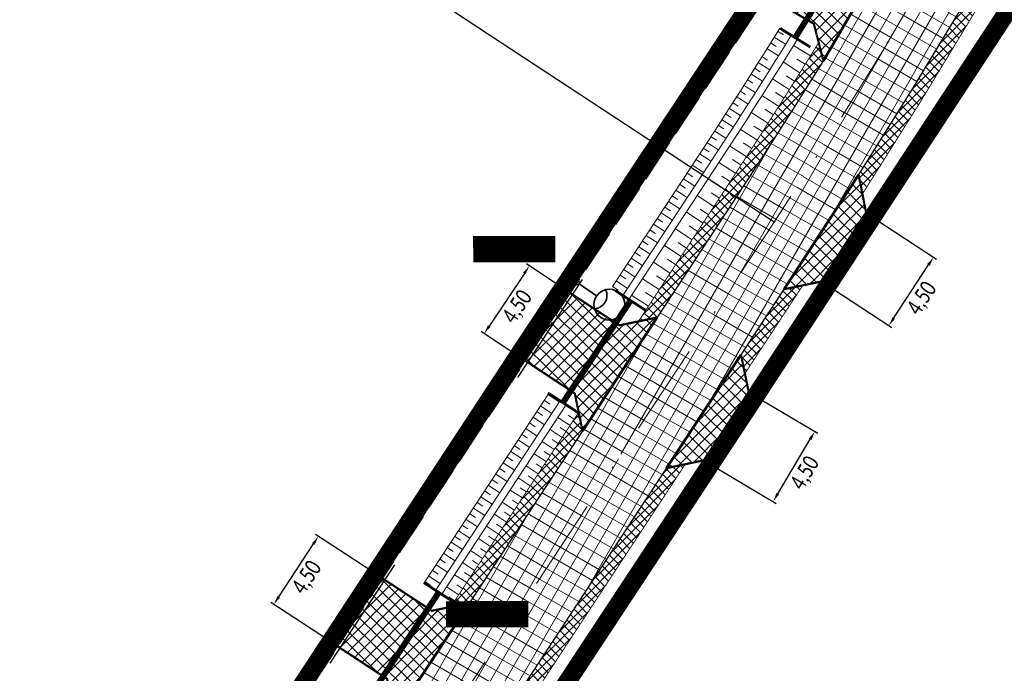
# Model space of a CAD drawing. Header units: metres. Extents: x 7443078 to 7443628, y 5636807 to 5637202.
# Tile 6 of 25: x 7443329 to 7443383, y 5636985 to 5637021. Entities that reach past the tile are written whole.
import ezdxf

# ---------------------------------------------------------------- set-up
doc = ezdxf.new("R2010")
doc.units = ezdxf.units.M
for name, pattern in [('1', [0]), ('4', [2.5, 1.5, -1]), ('ACAD_ISO02W100', [15, 12, -3]), ('AUSGEZOGEN', [0]), ('CENTER2', [1.125, 0.75, -0.125, 0.125, -0.125]), ('DASHED2', [0.375, 0.25, -0.125]), ('Os drogi', [25.4, 12.7, -6.35, 0, -6.35])]:
    doc.linetypes.add(name, pattern=pattern)
doc.layers.get('Defpoints').update_dxf_attribs({"true_color": 0x999999})
for name, color, linetype in [('_kan_deszcz', 32, 'Continuous'), ('_LINIA PODZIAŁOWA', 5, 'Continuous'), ('H_zjazdy', 21, 'Continuous'), ('K_kraweżnika_najazdowy', 7, 'Continuous'), ('K_krawędź pobocza', 7, 'Continuous'), ('K_pkt charakter', 7, 'Continuous'), ('K_pobocze', 32, 'Continuous'), ('K_Przepust', 162, 'Continuous'), ('K_rama zjazdu', 7, 'Continuous'), ('K_Skarpa', 7, 'Continuous'), ('K_wymiar', 7, 'Continuous')]:
    doc.layers.add(name, color=color, linetype=linetype)
for name, color, linetype, lineweight in [('ELEKTRYKA', 1, '4', 30), ('K_usuń', 1, 'Continuous', 70), ('Proj_EN_trasa', 1, 'ACAD_ISO02W100', 30), ('Rury', 5, 'Continuous', 30)]:
    doc.layers.add(name, color=color, linetype=linetype, lineweight=lineweight)
doc.layers.add('H_jezdnia', color=7, linetype='Continuous', true_color=0xd4d4d4)
doc.styles.add('sytuacja 500 opisy', font='calibri.ttf', dxfattribs={"width": 0.75, "height": 0.9})
doc.dimstyles.new('wymiarowanie sytuacja 500', dxfattribs={"dimtxt": 0.9, "dimasz": 0.5, "dimexe": 0.2, "dimexo": 0.2, "dimgap": 0.2, "dimtad": 4, "dimlfac": -1, "dimzin": 1, "dimtxsty": 'sytuacja 500 opisy', "dimcen": 0.5, "dimadec": 4, "dimazin": 1, "dimtfac": 1, "dimtmove": 1, "dimatfit": 3, "dimfxl": 0.2, "dimlwd": -1, "dimlwe": -1, "dimarcsym": 0})
pattern_1 = [(59.99999999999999, (0, 0), (-0.6049187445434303, 0.34925), []), (150, (0, 0), (-0.34925, -0.6049187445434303), [])]
pattern_2 = [(45.09999999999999, (0, 0), (-0.2473876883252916, 0.2465256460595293), []), (135.1, (0, 0), (-0.2465256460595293, -0.2473876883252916), [])]
pattern_3 = [(45.23201079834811, (0, 0), (-0.3381204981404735, 0.3353931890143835), []), (135.2320107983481, (0, 0), (-0.3353931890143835, -0.3381204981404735), [])]

# ---------------------------------------------------------------- blocks, each defined once
blk = doc.blocks.new('LATARNIAA')
at = {"layer": 'ELEKTRYKA', "linetype": '1', "lineweight": 35}
blk.add_lwpolyline([(7453534.790034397, 5581339.036248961), (7453535.455552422, 5581338.367791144)], dxfattribs=at)
for centre, radius in [((7453534.722882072, 5581339.103697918), 0.09517771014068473), ((7453535.935633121, 5581337.885589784), 0.680437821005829)]:
    blk.add_circle(centre, radius, dxfattribs=at)
blk.add_arc((7453535.325898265, 5581338.41324375), 0.5923903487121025, 263.4105708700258, 14.84474109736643, dxfattribs=at)
blk = doc.blocks.new('*D908')
at = {"layer": 'Defpoints', "color": 0, "lineweight": 13, "transparency": 16777216}
for p in [(7443375.994559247, 5637009.854288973), (7443379.373735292, 5637007.64673571), (7443373.533858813, 5637006.087612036)]:
    blk.add_point(p, dxfattribs=at)
at = {"layer": 'K_wymiar', "color": 0, "transparency": 16777216}
for p, q in [((7443376.16199646, 5637009.744905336), (7443379.541172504, 5637007.537352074)), ((7443377.18649395, 5637004.298651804), (7443379.1002762, 5637007.22814268)), ((7443373.701296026, 5637005.978228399), (7443377.080472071, 5637003.770675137))]:
    blk.add_line(p, q, dxfattribs=at)
at = {"layer": 'K_wymiar', "color": 0, "lineweight": 13, "transparency": 16777216}
for points in [[(7443379.030510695, 5637007.273719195), (7443379.170041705, 5637007.182566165), (7443379.373735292, 5637007.64673571)], [(7443377.116728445, 5637004.34422832), (7443377.256259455, 5637004.25307529), (7443376.913034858, 5637003.880058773)]]:
    blk.add_solid(points, dxfattribs=at)
at = {"layer": 'K_wymiar', "color": 0, "lineweight": 13, "transparency": 16777216, "insert": (7443378.775363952, 5637005.35053712), "char_height": 0.9, "attachment_point": 5, "rotation": 56.84415677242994, "style": 'sytuacja 500 opisy'}
blk.add_mtext('4,50', dxfattribs=at)
blk = doc.blocks.new('*D909')
at = {"layer": 'Defpoints', "color": 0, "lineweight": 13, "transparency": 16777216}
for p in [(7443369.348699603, 5637000.079205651), (7443372.811304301, 5636998.024674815), (7443367.050768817, 5636996.20638671)]:
    blk.add_point(p, dxfattribs=at)
at = {"layer": 'K_wymiar', "color": 0, "transparency": 16777216}
for p, q in [((7443369.52070087, 5636999.97714898), (7443372.983305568, 5636997.922618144)), ((7443370.768515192, 5636994.581859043), (7443372.556162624, 5636997.594671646)), ((7443367.222770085, 5636996.104330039), (7443370.685374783, 5636994.049799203))]:
    blk.add_line(p, q, dxfattribs=at)
at = {"layer": 'K_wymiar', "color": 0, "lineweight": 13, "transparency": 16777216}
for points in [[(7443372.484495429, 5636997.637195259), (7443372.627829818, 5636997.552148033), (7443372.811304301, 5636998.024674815)], [(7443370.696847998, 5636994.624382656), (7443370.840182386, 5636994.53933543), (7443370.513373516, 5636994.151855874)]]:
    blk.add_solid(points, dxfattribs=at)
at = {"layer": 'K_wymiar', "color": 0, "lineweight": 13, "transparency": 16777216, "insert": (7443372.311544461, 5636995.703060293), "char_height": 0.9, "attachment_point": 5, "rotation": 59.31729437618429, "style": 'sytuacja 500 opisy'}
blk.add_mtext('4,50', dxfattribs=at)
blk = doc.blocks.new('*D910')
at = {"layer": 'Defpoints', "color": 0, "lineweight": 13, "transparency": 16777216}
for p in [(7443358.885761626, 5637005.941235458), (7443354.541364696, 5637003.430944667), (7443356.387126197, 5637002.198666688)]:
    blk.add_point(p, dxfattribs=at)
at = {"layer": 'K_wymiar', "color": 0, "transparency": 16777216}
for p, q in [((7443358.719425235, 5637006.052285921), (7443356.873663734, 5637007.2845639)), ((7443356.762373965, 5637006.757672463), (7443354.818990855, 5637003.846785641)), ((7443356.220789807, 5637002.309717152), (7443354.375028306, 5637003.54199513))]:
    blk.add_line(p, q, dxfattribs=at)
at = {"layer": 'K_wymiar', "color": 0, "lineweight": 13, "transparency": 16777216}
for points in [[(7443356.693067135, 5637006.803943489), (7443356.831680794, 5637006.711401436), (7443357.040000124, 5637007.173513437)], [(7443354.749684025, 5637003.893056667), (7443354.888297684, 5637003.800514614), (7443354.541364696, 5637003.430944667)]]:
    blk.add_solid(points, dxfattribs=at)
at = {"layer": 'K_wymiar', "color": 0, "lineweight": 13, "transparency": 16777216, "insert": (7443356.418506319, 5637004.883077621), "char_height": 0.9, "attachment_point": 5, "rotation": 56.271904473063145, "style": 'sytuacja 500 opisy'}
blk.add_mtext('4,50', dxfattribs=at)
blk = doc.blocks.new('*D912')
at = {"layer": 'Defpoints', "color": 0, "lineweight": 13, "transparency": 16777216}
for p in [(7443345.383413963, 5636992.229088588), (7443348.512197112, 5636990.176397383), (7443346.043724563, 5636986.413865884)]:
    blk.add_point(p, dxfattribs=at)
at = {"layer": 'K_wymiar', "color": 0, "transparency": 16777216}
for p, q in [((7443348.34497349, 5636990.286107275), (7443345.21619034, 5636992.338798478)), ((7443343.189216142, 5636988.884616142), (7443345.109139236, 5636991.811029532)), ((7443345.87650094, 5636986.523575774), (7443342.747717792, 5636988.576266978))]:
    blk.add_line(p, q, dxfattribs=at)
at = {"layer": 'K_wymiar', "color": 0, "lineweight": 13, "transparency": 16777216}
for points in [[(7443345.039462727, 5636991.856741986), (7443345.178815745, 5636991.765317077), (7443345.383413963, 5636992.229088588)], [(7443343.119539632, 5636988.930328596), (7443343.258892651, 5636988.838903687), (7443342.914941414, 5636988.466557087)]]:
    blk.add_solid(points, dxfattribs=at)
at = {"layer": 'K_wymiar', "color": 0, "lineweight": 13, "transparency": 16777216, "insert": (7443344.780350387, 5636989.933731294), "char_height": 0.9, "attachment_point": 5, "rotation": 56.732443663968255, "style": 'sytuacja 500 opisy'}
blk.add_mtext('4,50', dxfattribs=at)

msp = doc.modelspace()

# ---------------------------------------------------------------- hatches: boundary and pattern name
at = {"layer": 'H_jezdnia', "linetype": 'Continuous', "lineweight": 9, "true_color": 0xababab}
h = msp.add_hatch(dxfattribs=at)
h.set_pattern_fill('ANSI37', color=253, scale=0.22, angle=15)
h.set_pattern_definition(pattern_1)
h.paths.add_polyline_path([(7443313.263098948, 5636931.539085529), (7443310.411621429, 5636936.385256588), (7443304.615641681, 5636927.218438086, -0.1505153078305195), (7443299.026160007, 5636922.431657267, -0.3180919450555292), (7443293.37166603, 5636923.616416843, -0.05286613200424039), (7443297.960965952, 5636913.038091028, -0.3102964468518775), (7443300.977768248, 5636917.828126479, 0.151131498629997), (7443308.841751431, 5636924.546360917)])
h.paths.add_polyline_path([(7443397.555639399, 5637064.373281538), (7443402.157944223, 5637062.407361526), (7443408.486364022, 5637075.623010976), (7443403.681386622, 5637077.165689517)])
h = msp.add_hatch(dxfattribs=at)
h.set_pattern_fill('ANSI37', color=253, scale=0.22, angle=15)
h.set_pattern_definition(pattern_1)
edge = h.paths.add_edge_path()
edge.add_line((7443386.609365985, 5637041.919301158), (7443388.828781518, 5637040.768564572))
edge.add_arc((7443060.213087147, 5637211.909899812), 370.509961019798, 325.82849916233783, 332.4897354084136, ccw=False)
edge.add_arc((7443656.618605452, 5636807.026647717), 350.3436927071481, 145.8284991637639, 147.5226016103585)
edge.add_line((7443361.067499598, 5636995.149604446), (7443353.651347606, 5636983.870084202))
edge.add_line((7443353.651347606, 5636983.870084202), (7443343.983600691, 5636969.166023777))
edge.add_line((7443343.983600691, 5636969.166023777), (7443341.894668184, 5636970.539472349))
edge.add_line((7443341.894668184, 5636970.539472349), (7443349.612810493, 5636982.278301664))
edge.add_line((7443349.612810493, 5636982.278301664), (7443360.356456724, 5636998.618740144))
edge.add_line((7443360.356456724, 5636998.618740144), (7443366.591772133, 5637008.102279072))
edge.add_arc((7443060.311174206, 5637212.697114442), 368.3298132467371, 326.2571547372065, 329.6503770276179)
edge.add_arc((7443089.760635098, 5637195.45400652), 334.2036426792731, 329.6503770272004, 332.6513030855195)
h = msp.add_hatch(dxfattribs=at)
h.set_pattern_fill('ANSI37', color=253, scale=0.22, angle=15)
h.set_pattern_definition(pattern_1)
h.paths.add_polyline_path([(7443372.650090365, 5637008.215437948, 0.02584247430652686), (7443391.056728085, 5637039.634282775), (7443388.833047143, 5637040.776791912, -0.02583594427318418), (7443370.561157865, 5637009.58888653), (7443343.983600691, 5636969.166023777), (7443346.072533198, 5636967.792575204)])
at = {"layer": 'H_zjazdy', "linetype": 'Continuous', "lineweight": 9, "true_color": 0xff6666}
h = msp.add_hatch(dxfattribs=at)
h.set_pattern_fill('ANSI37', color=11, scale=0.15, angle=0.2320107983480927)
h.set_pattern_definition([(45.23201079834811, (-2.98870655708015, -4.900871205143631), (-0.3381204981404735, 0.3353931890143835), []), (135.2320107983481, (-2.98870655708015, -4.900871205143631), (-0.3353931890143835, -0.3381204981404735), [])])
edge = h.paths.add_edge_path()
edge.add_line((7443377.072499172, 5637024.976379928), (7443375.032862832, 5637024.43052359))
edge.add_line((7443375.032862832, 5637024.43052359), (7443372.207249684, 5637026.094110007))
edge.add_line((7443372.207249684, 5637026.094110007), (7443369.721959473, 5637022.334339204))
edge.add_line((7443369.721959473, 5637022.334339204), (7443372.762637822, 5637020.545156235))
edge.add_line((7443372.762637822, 5637020.545156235), (7443373.290336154, 5637018.499994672))
edge.add_arc((7443075.12190032, 5637196.970815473), 347.5000000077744, 329.0970723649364, 330.3336774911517)
h = msp.add_hatch(dxfattribs=at)
h.set_pattern_fill('ANSI37', color=11, scale=0.15, angle=0.2320107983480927)
h.set_pattern_definition(pattern_3)
edge = h.paths.add_edge_path()
edge.add_line((7443375.994559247, 5637009.854288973), (7443375.659981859, 5637010.073794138))
edge.add_line((7443375.659981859, 5637010.073794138), (7443375.236395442, 5637012.207468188))
edge.add_arc((7443078.110606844, 5637201.871686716), 352.5000000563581, 326.67555038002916, 327.44870041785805, ccw=False)
edge.add_line((7443372.650090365, 5637008.215437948), (7443371.114507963, 5637005.879909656))
edge.add_line((7443371.114507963, 5637005.879909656), (7443373.191509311, 5637006.311262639))
edge.add_line((7443373.191509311, 5637006.311262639), (7443373.533858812, 5637006.087612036))
edge.add_line((7443373.533858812, 5637006.087612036), (7443375.994559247, 5637009.854288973))
h = msp.add_hatch(dxfattribs=at)
h.set_pattern_fill('ANSI37', color=11, scale=0.15, angle=0.2320107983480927)
h.set_pattern_definition(pattern_3)
h.paths.add_polyline_path([(7443364.106341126, 5637004.322088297), (7443362.019017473, 5637003.888591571), (7443358.885761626, 5637005.941235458), (7443356.412828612, 5637002.200158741), (7443359.550544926, 5637000.126060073), (7443359.981897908, 5636998.049058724)])
h = msp.add_hatch(dxfattribs=at)
h.set_pattern_fill('ANSI37', color=11, scale=0.15, angle=0.2320107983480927)
h.set_pattern_definition(pattern_3)
h.paths.add_polyline_path([(7443369.532674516, 5636999.963511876), (7443369.164724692, 5637000.194899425), (7443368.735511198, 5637002.261598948), (7443364.619250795, 5636996.001014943), (7443366.696252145, 5636996.432367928), (7443367.050768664, 5636996.206386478)])
h = msp.add_hatch(dxfattribs=at)
h.set_pattern_fill('ANSI37', color=11, scale=0.15, angle=0.2320107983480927)
h.set_pattern_definition(pattern_3)
h.paths.add_polyline_path([(7443353.737253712, 5636988.551331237), (7443351.649930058, 5636988.11783451), (7443348.512197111, 5636990.176397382), (7443346.043724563, 5636986.413865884), (7443349.18145751, 5636984.355303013), (7443349.612810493, 5636982.278301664)])
at = {"layer": 'K_usuń', "linetype": 'ByBlock', "lineweight": 13}
h = msp.add_hatch(dxfattribs=at)
h.set_pattern_fill('ANSI37', color=34, scale=0.11, angle=0.1)
h.set_pattern_definition(pattern_2)
h.paths.add_polyline_path([(7443397.555639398, 5637064.373281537), (7443396.865293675, 5637064.668169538), (7443393.795990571, 5637058.25853883), (7443394.794195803, 5637058.606554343)])
edge = h.paths.add_edge_path()
edge.add_line((7443391.548737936, 5637051.829066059), (7443391.176277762, 5637052.787788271))
edge.add_line((7443391.176277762, 5637052.787788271), (7443390.852920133, 5637052.112520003))
edge.add_arc((7443078.110606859, 5637201.871686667), 346.7500000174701, 332.59341924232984, 334.41219594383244, ccw=False)
edge.add_line((7443385.942261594, 5637042.262053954), (7443386.609365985, 5637041.919301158))
edge.add_arc((7443078.11060685, 5637201.871686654), 347.5000000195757, 332.5938786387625, 334.419593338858)
edge = h.paths.add_edge_path()
edge.add_line((7443402.848289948, 5637062.112473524), (7443402.157944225, 5637062.407361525))
edge.add_line((7443402.157944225, 5637062.407361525), (7443399.157972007, 5637056.142514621))
edge.add_arc((7443401.863745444, 5637054.846833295), 2.999999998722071, 154.4121959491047, 222.6076734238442)
edge.add_line((7443399.655726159, 5637052.815909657), (7443400.025442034, 5637053.549474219))
edge.add_arc((7443401.863745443, 5637054.846833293), 2.249999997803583, 154.4121959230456, 215.2120412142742, ccw=False)
edge.add_line((7443399.834415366, 5637055.818594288), (7443402.848289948, 5637062.112473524))
edge = h.paths.add_edge_path()
edge.add_arc((7443401.863745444, 5637054.846833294), 2.249999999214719, 215.212041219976, 228.5528184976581, ccw=False)
edge.add_line((7443400.025442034, 5637053.549474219), (7443399.655726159, 5637052.815909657))
edge.add_arc((7443401.863745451, 5637054.8468333), 3.000000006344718, 222.6076734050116, 228.55281845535)
edge.add_line((7443399.877957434, 5637052.598134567), (7443404.493860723, 5637048.521908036))
edge.add_line((7443404.493860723, 5637048.521908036), (7443404.990307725, 5637049.084082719))
edge.add_line((7443404.990307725, 5637049.084082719), (7443400.374404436, 5637053.160309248))
edge = h.paths.add_edge_path()
edge.add_arc((7443397.590690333, 5637045.946299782), 3.000000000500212, 48.55281850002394, 87.8285391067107)
edge.add_line((7443397.704360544, 5637048.944145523), (7443397.31915902, 5637048.17985541))
edge.add_arc((7443397.590690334, 5637045.946299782), 2.249999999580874, 48.552818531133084, 96.9313826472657, ccw=False)
edge.add_line((7443399.080031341, 5637047.63282383), (7443401.681847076, 5637045.335204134))
edge.add_line((7443401.681847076, 5637045.335204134), (7443402.178084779, 5637045.897563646))
edge.add_line((7443402.178084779, 5637045.897563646), (7443399.576478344, 5637048.194998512))
edge = h.paths.add_edge_path()
edge.add_line((7443397.31915902, 5637048.17985541), (7443397.704360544, 5637048.944145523))
edge.add_arc((7443397.590690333, 5637045.946299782), 3.000000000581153, 87.8285391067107, 153.9848566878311)
edge.add_arc((7443078.110606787, 5637201.871686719), 352.5000001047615, 332.59689130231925, 333.98485669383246, ccw=False)
edge.add_line((7443391.056728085, 5637039.634282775), (7443391.723832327, 5637039.291530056))
edge.add_arc((7443078.110606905, 5637201.87168662), 353.249999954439, 332.5973358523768, 333.9848566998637)
edge.add_arc((7443397.590690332, 5637045.946299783), 2.249999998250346, 96.93138257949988, 153.9848566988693, ccw=False)
edge = h.paths.add_edge_path()
edge.add_line((7443391.723832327, 5637039.291530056), (7443391.056728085, 5637039.634282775))
edge.add_arc((7443078.110606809, 5637201.871686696), 352.5000000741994, 331.33652329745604, 332.59689130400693, ccw=False)
edge.add_line((7443387.412473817, 5637032.790034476), (7443387.706148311, 5637031.765357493))
edge.add_arc((7443078.110606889, 5637201.871686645), 353.249999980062, 331.2135396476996, 332.5973358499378)
edge = h.paths.add_edge_path()
edge.add_line((7443386.609365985, 5637041.919301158), (7443385.942261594, 5637042.262053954))
edge.add_line((7443385.942261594, 5637042.262053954), (7443385.684096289, 5637041.719724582))
edge.add_line((7443385.684096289, 5637041.719724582), (7443385.655158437, 5637041.709545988))
edge.add_arc((7443078.110606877, 5637201.871686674), 346.7500000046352, 331.8681666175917, 332.49053464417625, ccw=False)
edge.add_line((7443383.897308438, 5637038.378397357), (7443384.913533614, 5637038.690149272))
edge.add_arc((7443078.110606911, 5637201.871686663), 347.4999999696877, 331.992498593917, 332.5938786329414)
edge = h.paths.add_edge_path()
edge.add_line((7443384.791705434, 5637026.56547945), (7443383.758641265, 5637026.271205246))
edge.add_arc((7443078.110606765, 5637201.871686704), 352.5000001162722, 327.448700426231, 330.12183113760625, ccw=False)
edge.add_line((7443375.236395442, 5637012.207468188), (7443375.447230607, 5637011.145456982))
edge.add_arc((7443078.110606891, 5637201.871686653), 353.2499999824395, 327.3219052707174, 330.2466881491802)
h.paths.add_polyline_path([(7443372.154041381, 5637006.095800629), (7443371.114507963, 5637005.879909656), (7443368.735511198, 5637002.261598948), (7443368.950973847, 5637001.224127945)])
h.paths.add_polyline_path([(7443365.658784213, 5636996.216905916), (7443364.619250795, 5636996.001014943), (7443353.649056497, 5636979.291239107), (7443353.860609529, 5636978.272593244)])
h.paths.add_polyline_path([(7443359.981897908, 5636998.049058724), (7443359.76643526, 5636999.086529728), (7443352.697720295, 5636988.335440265), (7443353.737253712, 5636988.551331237)])
h.paths.add_polyline_path([(7443350.551226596, 5636973.239221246), (7443349.517484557, 5636973.032138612), (7443337.947444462, 5636955.434804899), (7443338.536245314, 5636954.965158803)])
edge = h.paths.add_edge_path()
edge.add_line((7443373.290336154, 5637018.499994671), (7443373.030973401, 5637019.505187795))
edge.add_arc((7443078.110605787, 5637201.871687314), 346.7500012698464, 326.6755503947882, 328.2690757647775, ccw=False)
edge.add_line((7443367.845545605, 5637011.374369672), (7443363.066807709, 5637004.106197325))
edge.add_line((7443363.066807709, 5637004.106197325), (7443364.106341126, 5637004.322088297))
edge.add_line((7443364.106341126, 5637004.322088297), (7443368.472225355, 5637010.962335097))
edge.add_arc((7443078.110604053, 5637201.87168841), 347.5000033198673, 326.6755504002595, 328.1506032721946)
h = msp.add_hatch(dxfattribs=at)
h.set_pattern_fill('ANSI37', color=34, scale=0.11, angle=0.1)
h.set_pattern_definition(pattern_2)
h.paths.add_polyline_path([(7443376.2073025, 5637024.744832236), (7443381.037313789, 5637033.116555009), (7443381.32079178, 5637032.107633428), (7443377.072499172, 5637024.976379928)])
h.paths.add_polyline_path([(7443349.612810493, 5636982.278301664), (7443341.894668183, 5636970.53947235), (7443341.267988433, 5636970.95150692), (7443349.397314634, 5636983.315722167)])
edge = h.paths.add_edge_path()
edge.add_line((7443334.673855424, 5636928.98067876), (7443334.60519483, 5636930.039114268))
edge.add_line((7443334.60519483, 5636930.039114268), (7443328.551986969, 5636935.300434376))
edge.add_arc((7443322.337687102, 5636928.114860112), 9.500000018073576, 49.14576804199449, 79.9782161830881)
edge.add_line((7443323.990901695, 5636937.469905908), (7443324.21495465, 5636936.838721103))
edge.add_line((7443324.21495465, 5636936.838721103), (7443324.69447638, 5636936.748821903))
edge.add_line((7443324.69447638, 5636936.748821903), (7443324.657526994, 5636936.551734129))
edge.add_arc((7443322.337712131, 5636928.114925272), 8.749930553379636, 48.8691547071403, 74.62569069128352, ccw=False)
edge.add_arc((7443495.778205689, 5637126.717561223), 254.9252708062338, 228.8691547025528, 229.0877912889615)
edge.add_arc((7443191.735698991, 5636775.872381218), 209.3313244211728, 48.86915469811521, 49.087791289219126, ccw=False)
edge.add_line((7443329.429831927, 5636933.542699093), (7443334.673855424, 5636928.98067876))

# ---------------------------------------------------------------- linework, layer by layer
at = {"layer": '_kan_deszcz', "color": 7, "linetype": 'Os drogi', "lineweight": 9, "ltscale": 0.4, "flags": 128}
msp.add_lwpolyline([(7443612.1023176, 5637008.06121809), (7443592.59525582, 5636981.422275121, -0.02418699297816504), (7443577.387538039, 5636962.632595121), (7443464.637599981, 5636836.336237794, -0.4118223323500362), (7443446.361801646, 5636835.225649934), (7443333.471732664, 5636934.361613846, -0.3740638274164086), (7443331.363055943, 5636949.970935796), (7443370.561157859, 5637009.588886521, 0.03377031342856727), (7443393.784174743, 5637050.70886534), (7443416.899300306, 5637098.980219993, 0.06554346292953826), (7443420.141300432, 5637108.906286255), (7443420.177128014, 5637109.097954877, -0.1259941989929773), (7443425.408854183, 5637120.343039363), (7443435.002584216, 5637132.0592004)], format="xyb", dxfattribs=at)
at = {"layer": '_LINIA PODZIAŁOWA', "color": 2, "linetype": 'AUSGEZOGEN', "ltscale": 0.25, "const_width": 1, "flags": 128}
for points in [[(7443425.492115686, 5637136.007337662), (7443436.85, 5637125.32), (7443438.99, 5637124.65), (7443440.536567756, 5637123.532578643), (7443449.59, 5637117.07), (7443446.16, 5637117.16), (7443429.43, 5637106.75), (7443427.09, 5637104.42), (7443424.03, 5637100.69), (7443420.04027099, 5637092.630587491), (7443414.05, 5637080.53), (7443407.29333105, 5637066.200209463), (7443401.14, 5637053.15), (7443398.47, 5637047.5), (7443393, 5637035.89), (7443389.262653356, 5637030.074483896), (7443375.996161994, 5637009.853237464), (7443369.570912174, 5637000.021396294), (7443359.542098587, 5636984.815207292), (7443351.22, 5636972.19), (7443343.36922157, 5636960.321252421), (7443334.26, 5636946.55), (7443334.88, 5636942.08), (7443355.93, 5636923.83), (7443381.05, 5636902.04), (7443431.83, 5636857.99), (7443455.15, 5636837.75), (7443459.41, 5636838.02), (7443478.745520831, 5636859.646036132), (7443491, 5636873.355), (7443500.42, 5636883.9), (7443509.741032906, 5636894.331041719), (7443523.185582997, 5636909.376655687), (7443537.2, 5636925.06), (7443541.2, 5636929.53), (7443561.26, 5636951.97), (7443578.12, 5636970.74), (7443581.409307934, 5636974.52060213), (7443594.962690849, 5636993.02762368), (7443604.96, 5637006.68), (7443604.4, 5637010.02)], [(7443411.354709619, 5637102.189978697), (7443404.00558939, 5637088.034177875), (7443399.034846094, 5637076.807477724), (7443391.993300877, 5637061.869450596), (7443385.45, 5637048), (7443382.51, 5637041.77), (7443378.2, 5637035.16), (7443370.372059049, 5637023.317816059), (7443356.412828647, 5637002.200158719), (7443339.572677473, 5636976.550471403), (7443323.42, 5636951.93)]]:
    msp.add_lwpolyline(points, dxfattribs=at)
at = {"layer": 'K_kraweżnika_najazdowy', "color": 0, "linetype": 'DASHED2', "ltscale": 4, "const_width": 0.15}
for points in [[(7443373.290336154, 5637018.499994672), (7443377.072499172, 5637024.976379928)], [(7443371.114507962, 5637005.879909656), (7443375.236395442, 5637012.207468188)], [(7443359.981897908, 5636998.049058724), (7443364.096018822, 5637004.319944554)], [(7443364.619250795, 5636996.001014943), (7443368.735511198, 5637002.261598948)], [(7443349.612810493, 5636982.278301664), (7443353.737253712, 5636988.551331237)]]:
    msp.add_lwpolyline(points, dxfattribs=at)
at = {"layer": 'K_krawędź pobocza', "color": 76, "linetype": 'CENTER2', "ltscale": 3, "const_width": 0.08, "flags": 128}
for points in [[(7443375.236395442, 5637012.207468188, 0.01166426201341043), (7443383.758641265, 5637026.271205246, 0.01166426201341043)], [(7443364.106341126, 5637004.322088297), (7443368.472225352, 5637010.962335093, 0.006436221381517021), (7443373.290336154, 5637018.499994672, 0.01056627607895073)]]:
    msp.add_lwpolyline(points, format="xyb", dxfattribs=at)
for points in [[(7443368.735511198, 5637002.261598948), (7443371.114507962, 5637005.879909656)], [(7443353.737253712, 5636988.551331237), (7443359.981897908, 5636998.049058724)], [(7443353.649056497, 5636979.291239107), (7443364.619250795, 5636996.001014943)]]:
    msp.add_lwpolyline(points, dxfattribs=at)
at = {"layer": 'K_pkt charakter', "linetype": 'Continuous', "lineweight": -3}
msp.add_line((7443370.561157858, 5637009.588886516), (7443342.360562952, 5637028.130433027), dxfattribs=at)
at = {"layer": 'K_pobocze', "linetype": 'ByBlock', "ltscale": 4, "const_width": 0.05}
for points in [[(7443375.447230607, 5637011.145456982, 0.01276246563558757), (7443384.791705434, 5637026.56547945)], [(7443363.066807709, 5637004.106197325), (7443367.8455456, 5637011.374369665, 0.006953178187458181), (7443373.030973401, 5637019.505187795, 0.006953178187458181)]]:
    msp.add_lwpolyline(points, format="xyb", dxfattribs=at)
for points in [[(7443368.950973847, 5637001.224127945), (7443372.154041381, 5637006.095800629)], [(7443352.697720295, 5636988.335440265), (7443359.76643526, 5636999.086529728)], [(7443353.860609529, 5636978.272593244), (7443365.658784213, 5636996.216905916)]]:
    msp.add_lwpolyline(points, dxfattribs=at)
at = {"layer": 'K_Przepust', "linetype": 'DASHED2', "lineweight": 5, "ltscale": 3, "const_width": 0.33, "flags": 128}
for points in [[(7443371.730741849, 5637019.7784729), (7443375.331002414, 5637025.511958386)], [(7443358.892875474, 5636999.61572851), (7443362.633289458, 5637005.25878045)], [(7443348.292596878, 5636983.493343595), (7443352.033010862, 5636989.136395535)]]:
    msp.add_lwpolyline(points, dxfattribs=at)
at = {"layer": 'K_Przepust', "const_width": 0.15, "flags": 128}
for points in [[(7443372.568860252, 5637019.259165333), (7443370.892623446, 5637020.297780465)], [(7443363.458360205, 5637004.718983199), (7443361.808218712, 5637005.7985777)], [(7443359.71794622, 5636999.075931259), (7443358.067804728, 5637000.155525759)], [(7443352.858081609, 5636988.596598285), (7443351.207940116, 5636989.676192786)]]:
    msp.add_lwpolyline(points, dxfattribs=at)
at = {"layer": 'K_rama zjazdu', "const_width": 0.12, "flags": 128}
for points in [[(7443377.072499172, 5637024.976379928), (7443375.032862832, 5637024.43052359), (7443372.207249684, 5637026.094110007), (7443369.721959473, 5637022.334339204), (7443372.762637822, 5637020.545156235), (7443373.290336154, 5637018.499994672)], [(7443371.114507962, 5637005.879909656), (7443373.191509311, 5637006.311262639), (7443373.533858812, 5637006.087612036), (7443375.994559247, 5637009.854288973), (7443375.659981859, 5637010.073794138), (7443375.236395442, 5637012.207468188)], [(7443359.981897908, 5636998.049058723), (7443359.550544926, 5637000.126060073), (7443356.412828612, 5637002.200158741), (7443358.885761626, 5637005.941235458), (7443362.019017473, 5637003.888591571), (7443364.096018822, 5637004.319944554)], [(7443364.619250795, 5636996.001014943), (7443366.696252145, 5636996.432367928), (7443367.050768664, 5636996.206386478), (7443369.532674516, 5636999.963511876), (7443369.164724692, 5637000.194899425), (7443368.733371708, 5637002.271900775)], [(7443349.612810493, 5636982.278301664), (7443349.18145751, 5636984.355303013), (7443346.043724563, 5636986.413865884), (7443348.512197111, 5636990.176397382), (7443351.649930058, 5636988.11783451), (7443353.726931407, 5636988.549187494)]]:
    msp.add_lwpolyline(points, dxfattribs=at)
at = {"layer": 'K_Skarpa', "lineweight": 9}
for p, q in [((7443370.759621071, 5637020.133722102), (7443371.079626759, 5637019.938263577)), ((7443370.368704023, 5637019.493710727), (7443370.68870971, 5637019.298252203)), ((7443370.564162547, 5637019.813716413), (7443371.204173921, 5637019.422799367)), ((7443370.173245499, 5637019.17370504), (7443370.813256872, 5637018.782787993)), ((7443372.5690339, 5637018.779861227), (7443371.630350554, 5637019.353206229)), ((7443369.690884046, 5637018.415918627), (7443370.322059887, 5637018.010890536)), ((7443369.893398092, 5637018.731506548), (7443370.208986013, 5637018.528992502)), ((7443371.996333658, 5637017.842753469), (7443371.070609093, 5637018.436794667)), ((7443372.282361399, 5637018.310519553), (7443371.813019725, 5637018.597192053)), ((7443369.488370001, 5637018.100330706), (7443369.803957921, 5637017.897816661)), ((7443369.083341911, 5637017.469154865), (7443369.398929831, 5637017.26664082)), ((7443369.285855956, 5637017.784742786), (7443369.917031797, 5637017.379714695)), ((7443371.40229246, 5637016.917028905), (7443370.476567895, 5637017.511070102)), ((7443371.699313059, 5637017.379891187), (7443371.236450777, 5637017.676911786)), ((7443368.678313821, 5637016.837979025), (7443368.993901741, 5637016.635464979)), ((7443368.880827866, 5637017.153566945), (7443369.512003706, 5637016.748538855)), ((7443371.10527186, 5637016.454166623), (7443370.642409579, 5637016.751187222)), ((7443368.27328573, 5637016.206803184), (7443368.588873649, 5637016.004289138)), ((7443368.475799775, 5637016.522391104), (7443369.106975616, 5637016.117363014)), ((7443370.808251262, 5637015.991304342), (7443369.882526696, 5637016.585345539)), ((7443368.070771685, 5637015.891215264), (7443368.701947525, 5637015.486187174)), ((7443370.214210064, 5637015.065579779), (7443369.2884855, 5637015.659620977)), ((7443370.511230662, 5637015.528442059), (7443370.048368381, 5637015.825462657)), ((7443367.665743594, 5637015.260039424), (7443368.296919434, 5637014.855011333)), ((7443367.868257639, 5637015.575627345), (7443368.183845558, 5637015.373113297)), ((7443367.260715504, 5637014.628863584), (7443367.891891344, 5637014.223835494)), ((7443367.463229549, 5637014.944451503), (7443367.778817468, 5637014.741937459)), ((7443369.620168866, 5637014.139855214), (7443368.694444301, 5637014.733896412)), ((7443369.917189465, 5637014.602717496), (7443369.454327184, 5637014.899738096)), ((7443366.855687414, 5637013.997687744), (7443367.486863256, 5637013.592659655)), ((7443367.058201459, 5637014.313275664), (7443367.373789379, 5637014.110761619)), ((7443366.653173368, 5637013.682099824), (7443366.968761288, 5637013.479585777)), ((7443369.026127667, 5637013.21413065), (7443368.100403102, 5637013.808171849)), ((7443369.323148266, 5637013.676992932), (7443368.860285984, 5637013.974013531)), ((7443366.248145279, 5637013.050923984), (7443366.563733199, 5637012.848409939)), ((7443366.450659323, 5637013.366511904), (7443367.081835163, 5637012.961483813)), ((7443368.729107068, 5637012.751268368), (7443368.266244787, 5637013.048288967)), ((7443361.639143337, 5637006.03033597), (7443365.965506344, 5637012.61047338)), ((7443365.965506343, 5637012.61047338), (7443366.592186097, 5637012.198438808)), ((7443366.045631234, 5637012.735336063), (7443366.676807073, 5637012.330307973)), ((7443368.43208647, 5637012.288406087), (7443367.506361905, 5637012.882447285)), ((7443362.211065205, 5637005.535017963), (7443366.592186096, 5637012.198438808)), ((7443362.545792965, 5637005.31602447), (7443366.926415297, 5637011.978687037)), ((7443365.55347177, 5637011.983793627), (7443366.180151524, 5637011.571759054)), ((7443365.759489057, 5637012.297133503), (7443366.072828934, 5637012.091116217)), ((7443367.845545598, 5637011.374369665), (7443366.926415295, 5637011.978687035)), ((7443368.13506587, 5637011.825543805), (7443367.672203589, 5637012.122564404)), ((7443365.141437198, 5637011.357113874), (7443365.768116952, 5637010.945079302)), ((7443365.347454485, 5637011.67045375), (7443365.660794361, 5637011.464436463)), ((7443364.729402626, 5637010.730434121), (7443365.35608238, 5637010.318399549)), ((7443364.935419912, 5637011.043773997), (7443365.248759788, 5637010.837756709)), ((7443367.241228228, 5637010.455239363), (7443366.322097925, 5637011.059556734)), ((7443367.543386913, 5637010.914804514), (7443367.083821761, 5637011.216963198)), ((7443364.523385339, 5637010.417094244), (7443364.836725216, 5637010.211076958)), ((7443366.939069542, 5637009.995674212), (7443366.47950439, 5637010.297832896)), ((7443364.111350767, 5637009.79041449), (7443364.424690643, 5637009.584397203)), ((7443364.317368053, 5637010.103754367), (7443364.944047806, 5637009.691719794)), ((7443366.636910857, 5637009.53610906), (7443365.717780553, 5637010.140426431)), ((7443363.699316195, 5637009.163734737), (7443364.012656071, 5637008.957717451)), ((7443363.905333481, 5637009.477074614), (7443364.532013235, 5637009.065040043)), ((7443366.032593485, 5637008.616978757), (7443365.113463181, 5637009.221296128)), ((7443366.33475217, 5637009.076543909), (7443365.875187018, 5637009.378702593)), ((7443363.493298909, 5637008.850394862), (7443364.119978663, 5637008.43836029)), ((7443363.081264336, 5637008.223715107), (7443363.707944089, 5637007.811680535)), ((7443363.287281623, 5637008.537054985), (7443363.600621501, 5637008.331037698)), ((7443365.428276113, 5637007.697848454), (7443364.509145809, 5637008.302165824)), ((7443365.730434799, 5637008.157413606), (7443365.270869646, 5637008.45957229)), ((7443362.669229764, 5637007.597035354), (7443363.295909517, 5637007.185000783)), ((7443362.87524705, 5637007.91037523), (7443363.188586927, 5637007.704357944)), ((7443365.126117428, 5637007.238283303), (7443364.666552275, 5637007.540441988)), ((7443362.257195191, 5637006.9703556), (7443362.883874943, 5637006.558321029)), ((7443362.463212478, 5637007.283695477), (7443362.776552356, 5637007.077678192)), ((7443364.823958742, 5637006.77871815), (7443363.904828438, 5637007.383035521)), ((7443362.051177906, 5637006.657015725), (7443362.364517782, 5637006.450998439)), ((7443364.219641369, 5637005.859587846), (7443363.300511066, 5637006.463905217)), ((7443364.521800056, 5637006.319152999), (7443364.062234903, 5637006.621311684)), ((7443361.639143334, 5637006.030335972), (7443361.95248321, 5637005.824318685)), ((7443361.845160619, 5637006.343675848), (7443362.471840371, 5637005.931641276)), ((7443363.615323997, 5637004.940457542), (7443362.696193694, 5637005.544774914)), ((7443363.917482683, 5637005.400022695), (7443363.457917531, 5637005.702181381)), ((7443351.234217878, 5636989.659000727), (7443358.137067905, 5637000.157819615)), ((7443358.072940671, 5637000.060285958), (7443358.699620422, 5636999.648251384)), ((7443351.86183243, 5636989.248387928), (7443358.763747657, 5636999.745785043)), ((7443352.19656019, 5636989.029394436), (7443359.097976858, 5636999.526033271)), ((7443357.660906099, 5636999.433606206), (7443358.287585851, 5636999.021571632)), ((7443357.866923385, 5636999.746946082), (7443358.180263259, 5636999.540928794)), ((7443359.729776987, 5636999.030774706), (7443359.061318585, 5636999.470278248)), ((7443357.248871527, 5636998.806926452), (7443357.875551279, 5636998.394891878)), ((7443357.454888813, 5636999.120266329), (7443357.768228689, 5636998.914249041)), ((7443359.290273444, 5636998.362316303), (7443358.621815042, 5636998.801819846)), ((7443359.510025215, 5636998.696545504), (7443359.175796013, 5636998.916297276)), ((7443357.04285424, 5636998.493586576), (7443357.356194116, 5636998.287569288)), ((7443359.070521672, 5636998.028087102), (7443358.736292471, 5636998.247838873)), ((7443356.630819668, 5636997.866906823), (7443356.944159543, 5636997.660889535)), ((7443356.836836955, 5636998.180246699), (7443357.463516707, 5636997.768212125)), ((7443358.850769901, 5636997.693857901), (7443358.182311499, 5636998.133361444)), ((7443356.218785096, 5636997.24022707), (7443356.532124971, 5636997.034209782)), ((7443356.424802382, 5636997.553566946), (7443357.051482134, 5636997.141532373)), ((7443358.411266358, 5636997.025399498), (7443357.742807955, 5636997.464903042)), ((7443358.631018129, 5636997.3596287), (7443358.296788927, 5636997.57938047)), ((7443355.806750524, 5636996.613547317), (7443356.120090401, 5636996.407530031)), ((7443356.012767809, 5636996.926887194), (7443356.639447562, 5636996.514852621)), ((7443357.971762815, 5636996.356941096), (7443357.303304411, 5636996.796444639)), ((7443358.191514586, 5636996.691170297), (7443357.857285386, 5636996.910922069)), ((7443355.600733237, 5636996.30020744), (7443356.227412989, 5636995.888172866)), ((7443357.532259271, 5636995.688482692), (7443356.863800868, 5636996.127986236)), ((7443357.752011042, 5636996.022711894), (7443357.41778184, 5636996.242463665)), ((7443355.188698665, 5636995.673527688), (7443355.815378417, 5636995.261493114)), ((7443355.394715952, 5636995.986867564), (7443355.708055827, 5636995.780850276)), ((7443357.312507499, 5636995.354253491), (7443356.978278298, 5636995.574005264)), ((7443354.776664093, 5636995.046847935), (7443355.403343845, 5636994.634813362)), ((7443354.982681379, 5636995.360187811), (7443355.296021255, 5636995.154170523)), ((7443357.092755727, 5636995.02002429), (7443356.424297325, 5636995.459527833)), ((7443354.364629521, 5636994.420168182), (7443354.991309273, 5636994.008133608)), ((7443354.570646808, 5636994.733508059), (7443354.883986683, 5636994.527490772)), ((7443356.653252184, 5636994.351565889), (7443355.984793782, 5636994.791069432)), ((7443356.873003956, 5636994.68579509), (7443356.538774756, 5636994.905546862)), ((7443354.158612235, 5636994.106828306), (7443354.471952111, 5636993.900811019)), ((7443356.213748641, 5636993.683107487), (7443355.545290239, 5636994.12261103)), ((7443356.433500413, 5636994.017336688), (7443356.099271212, 5636994.23708846)), ((7443353.746577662, 5636993.480148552), (7443354.059917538, 5636993.274131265)), ((7443353.952594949, 5636993.793488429), (7443354.579274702, 5636993.381453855)), ((7443355.774245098, 5636993.014649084), (7443355.105786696, 5636993.454152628)), ((7443355.99399687, 5636993.348878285), (7443355.659767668, 5636993.568630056)), ((7443353.334543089, 5636992.853468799), (7443353.647882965, 5636992.647451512)), ((7443353.540560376, 5636993.166808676), (7443354.167240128, 5636992.754774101)), ((7443355.334741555, 5636992.346190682), (7443354.666283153, 5636992.785694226)), ((7443355.554493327, 5636992.680419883), (7443355.220264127, 5636992.900171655)), ((7443352.922508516, 5636992.226789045), (7443353.235848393, 5636992.020771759)), ((7443353.128525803, 5636992.540128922), (7443353.755205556, 5636992.128094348)), ((7443355.114989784, 5636992.011961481), (7443354.780760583, 5636992.231713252)), ((7443352.716491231, 5636991.913449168), (7443353.343170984, 5636991.501414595)), ((7443354.895238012, 5636991.677732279), (7443354.226779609, 5636992.117235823)), ((7443352.304456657, 5636991.286769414), (7443352.931136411, 5636990.87473484)), ((7443352.510473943, 5636991.600109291), (7443352.82381382, 5636991.394092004)), ((7443354.455734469, 5636991.009273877), (7443353.787276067, 5636991.44877742)), ((7443354.675486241, 5636991.343503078), (7443354.34125704, 5636991.563254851)), ((7443351.892422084, 5636990.66008966), (7443352.519101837, 5636990.248055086)), ((7443352.09843937, 5636990.973429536), (7443352.411779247, 5636990.767412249)), ((7443354.016230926, 5636990.340815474), (7443353.347772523, 5636990.780319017)), ((7443354.235982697, 5636990.675044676), (7443353.901753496, 5636990.894796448)), ((7443351.686404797, 5636990.346749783), (7443351.999744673, 5636990.140732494)), ((7443353.576727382, 5636989.67235707), (7443352.908268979, 5636990.111860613)), ((7443353.796479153, 5636990.006586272), (7443353.462249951, 5636990.226338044)), ((7443351.274370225, 5636989.72007003), (7443351.587710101, 5636989.514052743)), ((7443351.480387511, 5636990.033409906), (7443352.107067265, 5636989.621375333)), ((7443353.35697561, 5636989.338127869), (7443353.022746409, 5636989.557879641)), ((7443353.137223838, 5636989.003898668), (7443352.468765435, 5636989.443402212)), ((7443352.917472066, 5636988.669669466), (7443352.583242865, 5636988.889421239))]:
    msp.add_line(p, q, dxfattribs=at)
for centre, radius, start, end in [((7443077.986607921, 5637201.952019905), 344.6477436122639, 326.6757163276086, 328.1936672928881), ((7443078.110606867, 5637201.871686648), 345.2500000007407, 326.6755503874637, 328.1942023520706), ((7443078.110606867, 5637201.871686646), 345.6499999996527, 326.6755503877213, 328.1942289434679)]:
    msp.add_arc(centre, radius, start, end, dxfattribs=at)
at = {"layer": 'K_wymiar', "color": 2, "lineweight": 13, "const_width": 1.45, "flags": 128}
for points in [[(7443358.482165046, 5637008.096275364), (7443353.934060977, 5637008.090639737)], [(7443356.987306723, 5636987.928944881), (7443352.439202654, 5636987.923309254)]]:
    msp.add_lwpolyline(points, dxfattribs=at)
at = {"layer": 'Proj_EN_trasa', "color": 1, "ltscale": 0.2}
msp.add_lwpolyline([(7443307.258370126, 5636933.875554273), (7443319.97952837, 5636954.427014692), (7443323.527582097, 5636951.152436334), (7443339.990886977, 5636976.276426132), (7443355.19758511, 5636999.455002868), (7443370.789167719, 5637023.042098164), (7443378.617973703, 5637034.885590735), (7443382.947561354, 5637041.525631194), (7443392.442103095, 5637061.64890632), (7443399.233219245, 5637074.930902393), (7443404.814070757, 5637087.638992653), (7443412.429116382, 5637101.779922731), (7443412.429116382, 5637101.779922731), (7443418.76471644, 5637120.533879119), (7443424.950000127, 5637127.387055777)], dxfattribs=at)
at = {"layer": 'Rury', "ltscale": 0.2}
for points in [[(7443356.154159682, 5637001.174135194), (7443359.729973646, 5637006.58366076)], [(7443356.405106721, 5637001.009735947), (7443359.980920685, 5637006.419261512)], [(7443345.78781642, 5636985.385755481), (7443349.353515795, 5636990.820718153)], [(7443346.038651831, 5636985.221190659), (7443349.604460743, 5636990.656320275)]]:
    msp.add_lwpolyline(points, dxfattribs=at)

# ---------------------------------------------------------------- block references
at = {"layer": 'ELEKTRYKA', "color": 1, "lineweight": 40, "xscale": 1.249999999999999, "yscale": 1.249999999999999, "zscale": 1.249999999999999, "rotation": 10.77067959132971}
msp.add_blockref('LATARNIAA', (-405631.5161213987, -2957892.479096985), dxfattribs=at)

# ---------------------------------------------------------------- dimensions: what is measured, and where the dimension line sits
at = {"layer": 'K_wymiar', "lineweight": 13}
for p1, p2, distance, picture, middle in [((7443373.533858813, 5637006.087612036), (7443375.994559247, 5637009.854288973), -4.036350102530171, '*D908', (7443378.775363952, 5637005.35053712)), ((7443358.885761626, 5637005.941235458), (7443356.387126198, 5637002.198666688), -2.2193117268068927, '*D910', (7443356.418506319, 5637004.883077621)), ((7443367.050768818, 5636996.206386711), (7443369.348699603, 5637000.079205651), -4.026254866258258, '*D909', (7443372.311544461, 5636995.703060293)), ((7443346.043724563, 5636986.413865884), (7443348.512197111, 5636990.176397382), 3.7420348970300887, '*D912', (7443344.780350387, 5636989.933731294))]:
    dim = msp.add_aligned_dim(p1=p1, p2=p2, distance=distance, dimstyle='wymiarowanie sytuacja 500', dxfattribs=at)
    dim.commit()
    dim.dimension.update_dxf_attribs({"geometry": picture, "text_midpoint": middle})

doc.saveas('drawing.dxf')
